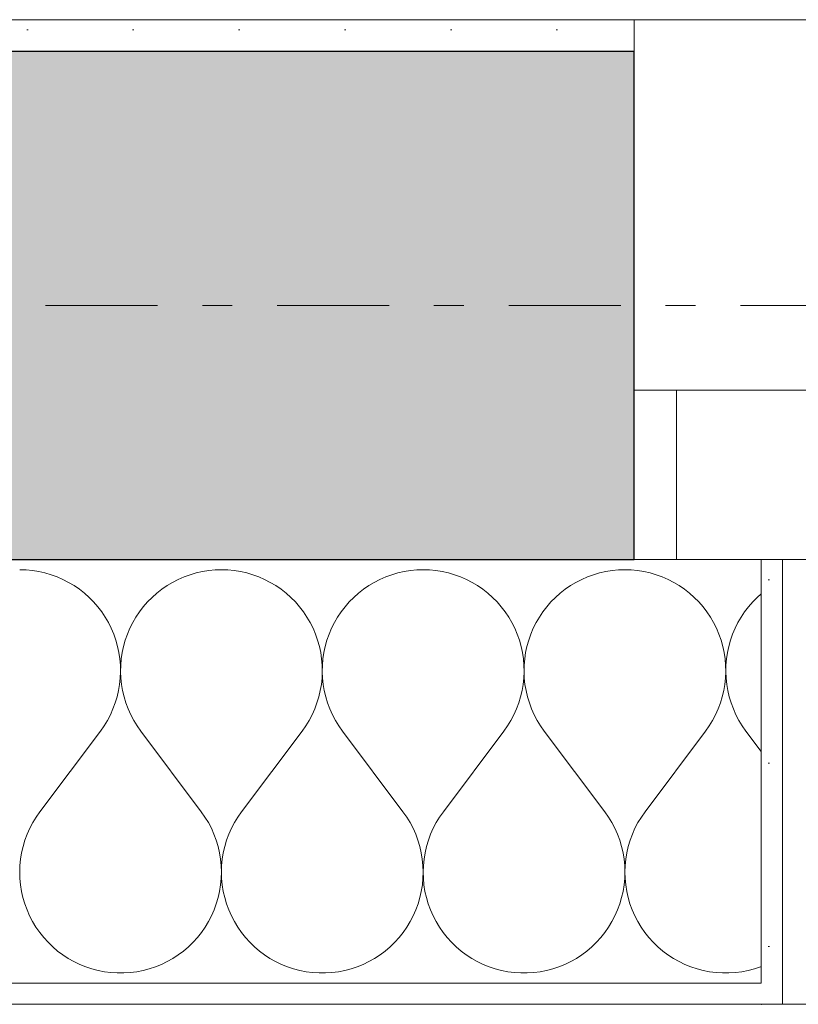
# Model space of a CAD drawing. Extents: x 100 to 2982, y 37 to 2050.
# Tile 58 of 130: x 1341 to 1378, y 575 to 621. Entities that reach past the tile are written whole.
import ezdxf
from ezdxf.xclip import XClip

# ---------------------------------------------------------------- set-up
doc = ezdxf.new("R2010")
doc.units = 0
doc.header["$MEASUREMENT"] = 0
doc.header["$XCLIPFRAME"] = 0
doc.linetypes.add('Przerywana', pattern=[24, 12, -12])
doc.linetypes.add('Przerywana podwójnie', pattern=[54.680554, 26.458333, -10.583333, 7.055556, -10.583333])
for name, color, linetype in [('410-K Osie', 7, 'Continuous'), ('420-K Ściany', 7, 'Continuous'), ('820-G Rysunki Obrazki', 7, 'Continuous'), ('Okna ARCHICADa', 7, 'Continuous')]:
    doc.layers.add(name, color=color, linetype=linetype)
pattern_1 = [(0, (-18316.349, -206.5255), (0, 8.660254), [0, -5]), (0, (-18313.849, -202.195), (0, 8.660254), [0, -5])]

# ---------------------------------------------------------------- blocks, each defined once
blk = doc.blocks.new('*X7')
at = {"layer": '420-K Ściany', "color": 174, "linetype": 'Continuous', "lineweight": 5, "ltscale": 0.2}
for p, q in [((1341.095, 595.023), (1340.794, 595.033)), ((1341.395, 594.995), (1341.095, 595.023)), ((1341.692, 594.947), (1341.395, 594.995)), ((1341.986, 594.881), (1341.692, 594.947)), ((1342.275, 594.796), (1341.986, 594.881)), ((1342.558, 594.694), (1342.275, 594.796)), ((1348.836, 594.796), (1348.553, 594.694)), ((1349.126, 594.881), (1348.836, 594.796)), ((1349.419, 594.947), (1349.126, 594.881)), ((1349.717, 594.995), (1349.419, 594.947)), ((1350.017, 595.023), (1349.717, 594.995)), ((1350.318, 595.033), (1350.017, 595.023)), ((1350.619, 595.023), (1350.318, 595.033)), ((1350.919, 594.995), (1350.619, 595.023)), ((1351.216, 594.947), (1350.919, 594.995)), ((1351.51, 594.881), (1351.216, 594.947)), ((1351.799, 594.796), (1351.51, 594.881)), ((1352.082, 594.694), (1351.799, 594.796)), ((1358.36, 594.796), (1358.077, 594.694)), ((1358.649, 594.881), (1358.36, 594.796)), ((1358.943, 594.947), (1358.649, 594.881)), ((1359.241, 594.995), (1358.943, 594.947)), ((1359.541, 595.023), (1359.241, 594.995)), ((1359.842, 595.033), (1359.541, 595.023)), ((1360.143, 595.023), (1359.842, 595.033)), ((1360.443, 594.995), (1360.143, 595.023)), ((1360.74, 594.947), (1360.443, 594.995)), ((1361.034, 594.881), (1360.74, 594.947)), ((1361.323, 594.796), (1361.034, 594.881)), ((1361.606, 594.694), (1361.323, 594.796)), ((1367.884, 594.796), (1367.601, 594.694)), ((1368.173, 594.881), (1367.884, 594.796)), ((1368.467, 594.947), (1368.173, 594.881)), ((1368.765, 594.995), (1368.467, 594.947)), ((1369.064, 595.023), (1368.765, 594.995)), ((1369.365, 595.033), (1369.064, 595.023)), ((1369.666, 595.023), (1369.365, 595.033)), ((1369.966, 594.995), (1369.666, 595.023)), ((1370.264, 594.947), (1369.966, 594.995)), ((1370.558, 594.881), (1370.264, 594.947)), ((1370.847, 594.796), (1370.558, 594.881)), ((1371.13, 594.694), (1370.847, 594.796)), ((1342.835, 594.573), (1342.558, 594.694)), ((1343.103, 594.436), (1342.835, 594.573)), ((1343.361, 594.281), (1343.103, 594.436)), ((1343.61, 594.111), (1343.361, 594.281)), ((1347.751, 594.281), (1347.502, 594.111)), ((1348.009, 594.436), (1347.751, 594.281)), ((1348.277, 594.573), (1348.009, 594.436)), ((1348.553, 594.694), (1348.277, 594.573)), ((1352.358, 594.573), (1352.082, 594.694)), ((1352.626, 594.436), (1352.358, 594.573)), ((1352.885, 594.281), (1352.626, 594.436)), ((1353.133, 594.111), (1352.885, 594.281)), ((1357.274, 594.281), (1357.026, 594.111)), ((1357.533, 594.436), (1357.274, 594.281)), ((1357.801, 594.573), (1357.533, 594.436)), ((1358.077, 594.694), (1357.801, 594.573)), ((1361.882, 594.573), (1361.606, 594.694)), ((1362.15, 594.436), (1361.882, 594.573)), ((1362.409, 594.281), (1362.15, 594.436)), ((1362.657, 594.111), (1362.409, 594.281)), ((1366.798, 594.281), (1366.55, 594.111)), ((1367.057, 594.436), (1366.798, 594.281)), ((1367.325, 594.573), (1367.057, 594.436)), ((1367.601, 594.694), (1367.325, 594.573)), ((1371.406, 594.573), (1371.13, 594.694)), ((1371.674, 594.436), (1371.406, 594.573)), ((1371.933, 594.281), (1371.674, 594.436)), ((1372.181, 594.111), (1371.933, 594.281)), ((1343.847, 593.925), (1343.61, 594.111)), ((1344.072, 593.725), (1343.847, 593.925)), ((1347.265, 593.925), (1347.04, 593.725)), ((1347.502, 594.111), (1347.265, 593.925)), ((1353.371, 593.925), (1353.133, 594.111)), ((1353.596, 593.725), (1353.371, 593.925)), ((1356.789, 593.925), (1356.564, 593.725)), ((1357.026, 594.111), (1356.789, 593.925)), ((1362.894, 593.925), (1362.657, 594.111)), ((1363.119, 593.725), (1362.894, 593.925)), ((1366.313, 593.925), (1366.088, 593.725)), ((1366.55, 594.111), (1366.313, 593.925)), ((1372.418, 593.925), (1372.181, 594.111)), ((1372.643, 593.725), (1372.418, 593.925)), ((1375.802, 593.895), (1375.611, 593.725)), ((1344.284, 593.511), (1344.072, 593.725)), ((1344.481, 593.284), (1344.284, 593.511)), ((1346.828, 593.511), (1346.63, 593.284)), ((1347.04, 593.725), (1346.828, 593.511)), ((1353.807, 593.511), (1353.596, 593.725)), ((1354.005, 593.284), (1353.807, 593.511)), ((1356.352, 593.511), (1356.154, 593.284)), ((1356.564, 593.725), (1356.352, 593.511)), ((1363.331, 593.511), (1363.119, 593.725)), ((1363.529, 593.284), (1363.331, 593.511)), ((1365.876, 593.511), (1365.678, 593.284)), ((1366.088, 593.725), (1365.876, 593.511)), ((1372.855, 593.511), (1372.643, 593.725)), ((1373.053, 593.284), (1372.855, 593.511)), ((1375.4, 593.511), (1375.202, 593.284)), ((1375.611, 593.725), (1375.4, 593.511)), ((1344.665, 593.045), (1344.481, 593.284)), ((1344.832, 592.794), (1344.665, 593.045)), ((1346.447, 593.045), (1346.28, 592.794)), ((1346.63, 593.284), (1346.447, 593.045)), ((1354.188, 593.045), (1354.005, 593.284)), ((1354.356, 592.794), (1354.188, 593.045)), ((1355.971, 593.045), (1355.803, 592.794)), ((1356.154, 593.284), (1355.971, 593.045)), ((1363.712, 593.045), (1363.529, 593.284)), ((1363.88, 592.794), (1363.712, 593.045)), ((1365.495, 593.045), (1365.327, 592.794)), ((1365.678, 593.284), (1365.495, 593.045)), ((1373.236, 593.045), (1373.053, 593.284)), ((1373.404, 592.794), (1373.236, 593.045)), ((1375.019, 593.045), (1374.851, 592.794)), ((1375.202, 593.284), (1375.019, 593.045)), ((1344.984, 592.534), (1344.832, 592.794)), ((1345.118, 592.265), (1344.984, 592.534)), ((1346.128, 592.534), (1345.993, 592.265)), ((1346.28, 592.794), (1346.128, 592.534)), ((1354.508, 592.534), (1354.356, 592.794)), ((1354.642, 592.265), (1354.508, 592.534)), ((1355.652, 592.534), (1355.517, 592.265)), ((1355.803, 592.794), (1355.652, 592.534)), ((1364.031, 592.534), (1363.88, 592.794)), ((1364.166, 592.265), (1364.031, 592.534)), ((1365.176, 592.534), (1365.041, 592.265)), ((1365.327, 592.794), (1365.176, 592.534)), ((1373.555, 592.534), (1373.404, 592.794)), ((1373.69, 592.265), (1373.555, 592.534)), ((1374.7, 592.534), (1374.565, 592.265)), ((1374.851, 592.794), (1374.7, 592.534)), ((1345.236, 591.987), (1345.118, 592.265)), ((1345.335, 591.703), (1345.236, 591.987)), ((1345.876, 591.987), (1345.776, 591.703)), ((1345.993, 592.265), (1345.876, 591.987)), ((1354.76, 591.987), (1354.642, 592.265)), ((1354.859, 591.703), (1354.76, 591.987)), ((1355.4, 591.987), (1355.3, 591.703)), ((1355.517, 592.265), (1355.4, 591.987)), ((1364.283, 591.987), (1364.166, 592.265)), ((1364.383, 591.703), (1364.283, 591.987)), ((1364.924, 591.987), (1364.824, 591.703)), ((1365.041, 592.265), (1364.924, 591.987)), ((1373.807, 591.987), (1373.69, 592.265)), ((1373.907, 591.703), (1373.807, 591.987)), ((1374.447, 591.987), (1374.348, 591.703)), ((1374.565, 592.265), (1374.447, 591.987)), ((1345.417, 591.413), (1345.335, 591.703)), ((1345.776, 591.703), (1345.695, 591.413)), ((1354.941, 591.413), (1354.859, 591.703)), ((1355.3, 591.703), (1355.219, 591.413)), ((1364.465, 591.413), (1364.383, 591.703)), ((1364.824, 591.703), (1364.743, 591.413)), ((1373.988, 591.413), (1373.907, 591.703)), ((1374.348, 591.703), (1374.266, 591.413)), ((1345.48, 591.118), (1345.417, 591.413)), ((1345.524, 590.82), (1345.48, 591.118)), ((1345.632, 591.118), (1345.588, 590.82)), ((1345.695, 591.413), (1345.632, 591.118)), ((1355.004, 591.118), (1354.941, 591.413)), ((1355.048, 590.82), (1355.004, 591.118)), ((1355.156, 591.118), (1355.112, 590.82)), ((1355.219, 591.413), (1355.156, 591.118)), ((1364.527, 591.118), (1364.465, 591.413)), ((1364.572, 590.82), (1364.527, 591.118)), ((1364.68, 591.118), (1364.635, 590.82)), ((1364.743, 591.413), (1364.68, 591.118)), ((1374.051, 591.118), (1373.988, 591.413)), ((1374.096, 590.82), (1374.051, 591.118)), ((1374.203, 591.118), (1374.159, 590.82)), ((1374.266, 591.413), (1374.203, 591.118)), ((1345.549, 590.52), (1345.524, 590.82)), ((1345.588, 590.82), (1345.562, 590.52)), ((1355.073, 590.52), (1355.048, 590.82)), ((1355.112, 590.82), (1355.086, 590.52)), ((1364.597, 590.52), (1364.572, 590.82)), ((1364.635, 590.82), (1364.61, 590.52)), ((1374.121, 590.52), (1374.096, 590.82)), ((1374.159, 590.82), (1374.134, 590.52)), ((1345.543, 589.918), (1345.556, 590.219)), ((1345.556, 590.219), (1345.549, 590.52)), ((1345.562, 590.52), (1345.556, 590.219)), ((1345.556, 590.219), (1345.569, 589.918)), ((1355.067, 589.918), (1355.079, 590.219)), ((1355.079, 590.219), (1355.073, 590.52)), ((1355.086, 590.52), (1355.08, 590.219)), ((1355.08, 590.219), (1355.093, 589.918)), ((1364.59, 589.918), (1364.603, 590.219)), ((1364.603, 590.219), (1364.597, 590.52)), ((1364.61, 590.52), (1364.604, 590.219)), ((1364.604, 590.219), (1364.617, 589.918)), ((1374.114, 589.918), (1374.127, 590.219)), ((1374.127, 590.219), (1374.121, 590.52)), ((1374.134, 590.52), (1374.128, 590.219)), ((1374.128, 590.219), (1374.14, 589.918)), ((1345.511, 589.619), (1345.543, 589.918)), ((1345.569, 589.918), (1345.601, 589.619)), ((1355.035, 589.619), (1355.067, 589.918)), ((1355.093, 589.918), (1355.125, 589.619)), ((1364.559, 589.619), (1364.59, 589.918)), ((1364.617, 589.918), (1364.648, 589.619)), ((1374.082, 589.619), (1374.114, 589.918)), ((1374.14, 589.918), (1374.172, 589.619)), ((1345.391, 589.029), (1345.46, 589.322)), ((1345.46, 589.322), (1345.511, 589.619)), ((1345.601, 589.619), (1345.651, 589.322)), ((1345.651, 589.322), (1345.721, 589.029)), ((1354.915, 589.029), (1354.984, 589.322)), ((1354.984, 589.322), (1355.035, 589.619)), ((1355.125, 589.619), (1355.175, 589.322)), ((1355.175, 589.322), (1355.245, 589.029)), ((1364.439, 589.029), (1364.508, 589.322)), ((1364.508, 589.322), (1364.559, 589.619)), ((1364.648, 589.619), (1364.699, 589.322)), ((1364.699, 589.322), (1364.768, 589.029)), ((1373.962, 589.029), (1374.032, 589.322)), ((1374.032, 589.322), (1374.082, 589.619)), ((1374.172, 589.619), (1374.223, 589.322)), ((1374.223, 589.322), (1374.292, 589.029)), ((1345.198, 588.458), (1345.303, 588.74)), ((1345.303, 588.74), (1345.391, 589.029)), ((1345.721, 589.029), (1345.808, 588.74)), ((1345.808, 588.74), (1345.914, 588.458)), ((1354.721, 588.458), (1354.827, 588.74)), ((1354.827, 588.74), (1354.915, 589.029)), ((1355.245, 589.029), (1355.332, 588.74)), ((1355.332, 588.74), (1355.438, 588.458)), ((1364.245, 588.458), (1364.351, 588.74)), ((1364.351, 588.74), (1364.439, 589.029)), ((1364.768, 589.029), (1364.856, 588.74)), ((1364.856, 588.74), (1364.962, 588.458)), ((1373.769, 588.458), (1373.875, 588.74)), ((1373.875, 588.74), (1373.962, 589.029)), ((1374.292, 589.029), (1374.38, 588.74)), ((1374.38, 588.74), (1374.486, 588.458)), ((1345.074, 588.184), (1345.198, 588.458)), ((1345.914, 588.458), (1346.038, 588.184)), ((1354.598, 588.184), (1354.721, 588.458)), ((1355.438, 588.458), (1355.561, 588.184)), ((1364.122, 588.184), (1364.245, 588.458)), ((1364.962, 588.458), (1365.085, 588.184)), ((1373.646, 588.184), (1373.769, 588.458)), ((1374.486, 588.458), (1374.609, 588.184)), ((1344.777, 587.66), (1344.934, 587.917)), ((1344.934, 587.917), (1345.074, 588.184)), ((1346.038, 588.184), (1346.178, 587.917)), ((1346.178, 587.917), (1346.335, 587.66)), ((1354.3, 587.66), (1354.457, 587.917)), ((1354.457, 587.917), (1354.598, 588.184)), ((1355.561, 588.184), (1355.702, 587.917)), ((1355.702, 587.917), (1355.859, 587.66)), ((1363.824, 587.66), (1363.981, 587.917)), ((1363.981, 587.917), (1364.122, 588.184)), ((1365.085, 588.184), (1365.226, 587.917)), ((1365.226, 587.917), (1365.383, 587.66)), ((1373.348, 587.66), (1373.505, 587.917)), ((1373.505, 587.917), (1373.646, 588.184)), ((1374.609, 588.184), (1374.75, 587.917)), ((1374.75, 587.917), (1374.907, 587.66)), ((1341.746, 583.604), (1344.604, 587.414)), ((1344.604, 587.414), (1344.777, 587.66)), ((1346.335, 587.66), (1346.508, 587.414)), ((1349.365, 583.604), (1346.508, 587.414)), ((1351.27, 583.604), (1354.127, 587.414)), ((1354.127, 587.414), (1354.3, 587.66)), ((1355.859, 587.66), (1356.032, 587.414)), ((1358.889, 583.604), (1356.032, 587.414)), ((1360.794, 583.604), (1363.651, 587.414)), ((1363.651, 587.414), (1363.824, 587.66)), ((1365.383, 587.66), (1365.556, 587.414)), ((1368.413, 583.604), (1365.556, 587.414)), ((1370.318, 583.604), (1373.175, 587.414)), ((1373.175, 587.414), (1373.348, 587.66)), ((1374.907, 587.66), (1375.08, 587.414)), ((1375.802, 586.451), (1375.08, 587.414)), ((1341.746, 583.604), (1341.571, 583.354)), ((1349.541, 583.354), (1349.365, 583.604)), ((1351.27, 583.604), (1351.095, 583.354)), ((1359.065, 583.354), (1358.889, 583.604)), ((1360.794, 583.604), (1360.619, 583.354)), ((1368.588, 583.354), (1368.413, 583.604)), ((1370.318, 583.604), (1370.142, 583.354)), ((1341.571, 583.354), (1341.412, 583.093)), ((1349.7, 583.093), (1349.541, 583.354)), ((1351.095, 583.354), (1350.936, 583.093)), ((1359.224, 583.093), (1359.065, 583.354)), ((1360.619, 583.354), (1360.46, 583.093)), ((1368.747, 583.093), (1368.588, 583.354)), ((1370.142, 583.354), (1369.983, 583.093)), ((1341.27, 582.822), (1341.146, 582.543)), ((1341.412, 583.093), (1341.27, 582.822)), ((1349.842, 582.822), (1349.7, 583.093)), ((1349.966, 582.543), (1349.842, 582.822)), ((1350.794, 582.822), (1350.67, 582.543)), ((1350.936, 583.093), (1350.794, 582.822)), ((1359.366, 582.822), (1359.224, 583.093)), ((1359.49, 582.543), (1359.366, 582.822)), ((1360.318, 582.822), (1360.193, 582.543)), ((1360.46, 583.093), (1360.318, 582.822)), ((1368.889, 582.822), (1368.747, 583.093)), ((1369.014, 582.543), (1368.889, 582.822)), ((1369.841, 582.822), (1369.717, 582.543)), ((1369.983, 583.093), (1369.841, 582.822)), ((1341.04, 582.257), (1340.952, 581.964)), ((1341.146, 582.543), (1341.04, 582.257)), ((1350.072, 582.257), (1349.966, 582.543)), ((1350.16, 581.964), (1350.072, 582.257)), ((1350.563, 582.257), (1350.476, 581.964)), ((1350.67, 582.543), (1350.563, 582.257)), ((1359.596, 582.257), (1359.49, 582.543)), ((1359.684, 581.964), (1359.596, 582.257)), ((1360.087, 582.257), (1360, 581.964)), ((1360.193, 582.543), (1360.087, 582.257)), ((1369.12, 582.257), (1369.014, 582.543)), ((1369.207, 581.964), (1369.12, 582.257)), ((1369.611, 582.257), (1369.524, 581.964)), ((1369.717, 582.543), (1369.611, 582.257)), ((1340.952, 581.964), (1340.884, 581.666)), ((1350.228, 581.666), (1350.16, 581.964)), ((1350.476, 581.964), (1350.407, 581.666)), ((1359.752, 581.666), (1359.684, 581.964)), ((1360, 581.964), (1359.931, 581.666)), ((1369.276, 581.666), (1369.207, 581.964)), ((1369.524, 581.964), (1369.455, 581.666)), ((1340.834, 581.364), (1340.804, 581.06)), ((1340.884, 581.666), (1340.834, 581.364)), ((1350.278, 581.364), (1350.228, 581.666)), ((1350.307, 581.06), (1350.278, 581.364)), ((1350.358, 581.364), (1350.328, 581.06)), ((1350.407, 581.666), (1350.358, 581.364)), ((1359.801, 581.364), (1359.752, 581.666)), ((1359.831, 581.06), (1359.801, 581.364)), ((1359.882, 581.364), (1359.852, 581.06)), ((1359.931, 581.666), (1359.882, 581.364)), ((1369.325, 581.364), (1369.276, 581.666)), ((1369.355, 581.06), (1369.325, 581.364)), ((1369.406, 581.364), (1369.376, 581.06)), ((1369.455, 581.666), (1369.406, 581.364)), ((1340.804, 581.06), (1340.794, 580.755)), ((1350.318, 580.755), (1350.307, 581.06)), ((1350.328, 581.06), (1350.318, 580.755)), ((1359.842, 580.755), (1359.831, 581.06)), ((1359.852, 581.06), (1359.842, 580.755)), ((1369.365, 580.755), (1369.355, 581.06)), ((1369.376, 581.06), (1369.365, 580.755)), ((1340.794, 580.755), (1340.803, 580.449)), ((1340.803, 580.449), (1340.832, 580.145)), ((1350.28, 580.145), (1350.309, 580.449)), ((1350.309, 580.449), (1350.318, 580.755)), ((1350.318, 580.755), (1350.327, 580.449)), ((1350.327, 580.449), (1350.356, 580.145)), ((1359.803, 580.145), (1359.832, 580.449)), ((1359.832, 580.449), (1359.842, 580.755)), ((1359.842, 580.755), (1359.851, 580.449)), ((1359.851, 580.449), (1359.88, 580.145)), ((1369.327, 580.145), (1369.356, 580.449)), ((1369.356, 580.449), (1369.365, 580.755)), ((1369.365, 580.755), (1369.375, 580.449)), ((1369.375, 580.449), (1369.404, 580.145)), ((1340.832, 580.145), (1340.88, 579.844)), ((1350.231, 579.844), (1350.28, 580.145)), ((1350.356, 580.145), (1350.404, 579.844)), ((1359.755, 579.844), (1359.803, 580.145)), ((1359.88, 580.145), (1359.928, 579.844)), ((1369.279, 579.844), (1369.327, 580.145)), ((1369.404, 580.145), (1369.452, 579.844)), ((1340.88, 579.844), (1340.948, 579.546)), ((1340.948, 579.546), (1341.035, 579.252)), ((1350.077, 579.252), (1350.164, 579.546)), ((1350.164, 579.546), (1350.231, 579.844)), ((1350.404, 579.844), (1350.472, 579.546)), ((1350.472, 579.546), (1350.558, 579.252)), ((1359.601, 579.252), (1359.688, 579.546)), ((1359.688, 579.546), (1359.755, 579.844)), ((1359.928, 579.844), (1359.996, 579.546)), ((1359.996, 579.546), (1360.082, 579.252)), ((1369.125, 579.252), (1369.211, 579.546)), ((1369.211, 579.546), (1369.279, 579.844)), ((1369.452, 579.844), (1369.519, 579.546)), ((1369.519, 579.546), (1369.606, 579.252)), ((1341.035, 579.252), (1341.14, 578.966)), ((1341.14, 578.966), (1341.263, 578.686)), ((1349.849, 578.686), (1349.972, 578.966)), ((1349.972, 578.966), (1350.077, 579.252)), ((1350.558, 579.252), (1350.664, 578.966)), ((1350.664, 578.966), (1350.787, 578.686)), ((1359.373, 578.686), (1359.496, 578.966)), ((1359.496, 578.966), (1359.601, 579.252)), ((1360.082, 579.252), (1360.187, 578.966)), ((1360.187, 578.966), (1360.311, 578.686)), ((1368.896, 578.686), (1369.02, 578.966)), ((1369.02, 578.966), (1369.125, 579.252)), ((1369.606, 579.252), (1369.711, 578.966)), ((1369.711, 578.966), (1369.835, 578.686)), ((1341.263, 578.686), (1341.404, 578.415)), ((1349.708, 578.415), (1349.849, 578.686)), ((1350.787, 578.686), (1350.928, 578.415)), ((1359.231, 578.415), (1359.373, 578.686)), ((1360.311, 578.686), (1360.452, 578.415)), ((1368.755, 578.415), (1368.896, 578.686)), ((1369.835, 578.686), (1369.976, 578.415)), ((1341.404, 578.415), (1341.562, 578.153)), ((1341.562, 578.153), (1341.737, 577.903)), ((1349.375, 577.903), (1349.55, 578.153)), ((1349.55, 578.153), (1349.708, 578.415)), ((1350.928, 578.415), (1351.086, 578.153)), ((1351.086, 578.153), (1351.261, 577.903)), ((1358.899, 577.903), (1359.073, 578.153)), ((1359.073, 578.153), (1359.231, 578.415)), ((1360.452, 578.415), (1360.61, 578.153)), ((1360.61, 578.153), (1360.784, 577.903)), ((1368.423, 577.903), (1368.597, 578.153)), ((1368.597, 578.153), (1368.755, 578.415)), ((1369.976, 578.415), (1370.134, 578.153)), ((1370.134, 578.153), (1370.308, 577.903)), ((1341.737, 577.903), (1341.927, 577.664)), ((1341.927, 577.664), (1342.132, 577.437)), ((1348.979, 577.437), (1349.185, 577.664)), ((1349.185, 577.664), (1349.375, 577.903)), ((1351.261, 577.903), (1351.451, 577.664)), ((1351.451, 577.664), (1351.656, 577.437)), ((1358.503, 577.437), (1358.708, 577.664)), ((1358.708, 577.664), (1358.899, 577.903)), ((1360.784, 577.903), (1360.975, 577.664)), ((1360.975, 577.664), (1361.18, 577.437)), ((1368.027, 577.437), (1368.232, 577.664)), ((1368.232, 577.664), (1368.423, 577.903)), ((1370.308, 577.903), (1370.499, 577.664)), ((1370.499, 577.664), (1370.704, 577.437)), ((1342.132, 577.437), (1342.352, 577.224)), ((1342.352, 577.224), (1342.584, 577.026)), ((1348.528, 577.026), (1348.76, 577.224)), ((1348.76, 577.224), (1348.979, 577.437)), ((1351.656, 577.437), (1351.876, 577.224)), ((1351.876, 577.224), (1352.108, 577.026)), ((1358.051, 577.026), (1358.284, 577.224)), ((1358.284, 577.224), (1358.503, 577.437)), ((1361.18, 577.437), (1361.399, 577.224)), ((1361.399, 577.224), (1361.632, 577.026)), ((1367.575, 577.026), (1367.808, 577.224)), ((1367.808, 577.224), (1368.027, 577.437)), ((1370.704, 577.437), (1370.923, 577.224)), ((1370.923, 577.224), (1371.156, 577.026)), ((1342.584, 577.026), (1342.829, 576.843)), ((1342.829, 576.843), (1343.085, 576.676)), ((1343.085, 576.676), (1343.351, 576.526)), ((1347.761, 576.526), (1348.027, 576.676)), ((1348.027, 576.676), (1348.283, 576.843)), ((1348.283, 576.843), (1348.528, 577.026)), ((1352.108, 577.026), (1352.353, 576.843)), ((1352.353, 576.843), (1352.609, 576.676)), ((1352.609, 576.676), (1352.875, 576.526)), ((1357.284, 576.526), (1357.551, 576.676)), ((1357.551, 576.676), (1357.807, 576.843)), ((1357.807, 576.843), (1358.051, 577.026)), ((1361.632, 577.026), (1361.877, 576.843)), ((1361.877, 576.843), (1362.133, 576.676)), ((1362.133, 576.676), (1362.399, 576.526)), ((1366.808, 576.526), (1367.074, 576.676)), ((1367.074, 576.676), (1367.33, 576.843)), ((1367.33, 576.843), (1367.575, 577.026)), ((1371.156, 577.026), (1371.4, 576.843)), ((1371.4, 576.843), (1371.656, 576.676)), ((1371.656, 576.676), (1371.923, 576.526)), ((1343.351, 576.526), (1343.626, 576.393)), ((1343.626, 576.393), (1343.91, 576.279)), ((1343.91, 576.279), (1344.2, 576.182)), ((1344.2, 576.182), (1344.495, 576.105)), ((1346.617, 576.105), (1346.912, 576.182)), ((1346.912, 576.182), (1347.202, 576.279)), ((1347.202, 576.279), (1347.485, 576.393)), ((1347.485, 576.393), (1347.761, 576.526)), ((1352.875, 576.526), (1353.15, 576.393)), ((1353.15, 576.393), (1353.433, 576.279)), ((1353.433, 576.279), (1353.723, 576.182)), ((1353.723, 576.182), (1354.019, 576.105)), ((1356.14, 576.105), (1356.436, 576.182)), ((1356.436, 576.182), (1356.726, 576.279)), ((1356.726, 576.279), (1357.009, 576.393)), ((1357.009, 576.393), (1357.284, 576.526)), ((1362.399, 576.526), (1362.674, 576.393)), ((1362.674, 576.393), (1362.957, 576.279)), ((1362.957, 576.279), (1363.247, 576.182)), ((1363.247, 576.182), (1363.543, 576.105)), ((1365.664, 576.105), (1365.96, 576.182)), ((1365.96, 576.182), (1366.25, 576.279)), ((1366.25, 576.279), (1366.533, 576.393)), ((1366.533, 576.393), (1366.808, 576.526)), ((1371.923, 576.526), (1372.198, 576.393)), ((1372.198, 576.393), (1372.481, 576.279)), ((1372.481, 576.279), (1372.771, 576.182)), ((1372.771, 576.182), (1373.067, 576.105)), ((1375.188, 576.105), (1375.484, 576.182)), ((1375.484, 576.182), (1375.774, 576.279)), ((1375.774, 576.279), (1375.802, 576.29)), ((1344.495, 576.105), (1344.795, 576.046)), ((1344.795, 576.046), (1345.098, 576.007)), ((1345.098, 576.007), (1345.403, 575.988)), ((1345.403, 575.988), (1345.709, 575.988)), ((1345.709, 575.988), (1346.014, 576.007)), ((1346.014, 576.007), (1346.317, 576.046)), ((1346.317, 576.046), (1346.617, 576.105)), ((1354.019, 576.105), (1354.319, 576.046)), ((1354.319, 576.046), (1354.622, 576.007)), ((1354.622, 576.007), (1354.927, 575.988)), ((1354.927, 575.988), (1355.233, 575.988)), ((1355.233, 575.988), (1355.537, 576.007)), ((1355.537, 576.007), (1355.841, 576.046)), ((1355.841, 576.046), (1356.14, 576.105)), ((1363.543, 576.105), (1363.843, 576.046)), ((1363.843, 576.046), (1364.146, 576.007)), ((1364.146, 576.007), (1364.451, 575.988)), ((1364.451, 575.988), (1364.756, 575.988)), ((1364.756, 575.988), (1365.061, 576.007)), ((1365.061, 576.007), (1365.364, 576.046)), ((1365.364, 576.046), (1365.664, 576.105)), ((1373.067, 576.105), (1373.367, 576.046)), ((1373.367, 576.046), (1373.67, 576.007)), ((1373.67, 576.007), (1373.975, 575.988)), ((1373.975, 575.988), (1374.28, 575.988)), ((1374.28, 575.988), (1374.585, 576.007)), ((1374.585, 576.007), (1374.888, 576.046)), ((1374.888, 576.046), (1375.188, 576.105))]:
    blk.add_line(p, q, dxfattribs=at)
blk = doc.blocks.new('Rysunek_1_1', base_point=(-18316.349, -206.526))
at = {"layer": '420-K Ściany', "linetype": 'Continuous', "lineweight": 5}
h = blk.add_hatch(dxfattribs=at)
h.set_pattern_fill('Tynk_0001', color=180, style=0, pattern_type=2)
h.set_pattern_definition(pattern_1)
h.paths.add_polyline_path([(1369.802, 621.009), (1270.552, 621.009), (1270.552, 619.509), (1369.802, 619.509)])
at = {"layer": '420-K Ściany', "linetype": 'Continuous', "lineweight": 13}
blk.add_hatch(color=62, dxfattribs=at).paths.add_polyline_path([(1270.552, 603.509), (1270.552, 595.509), (1369.802, 595.509), (1369.802, 603.509), (1369.802, 619.509), (1270.552, 619.509)])
at = {"layer": '420-K Ściany', "linetype": 'Continuous', "lineweight": 5}
h = blk.add_hatch(dxfattribs=at)
h.set_pattern_fill('Tynk_0001', color=176, style=0, pattern_type=2)
h.set_pattern_definition(pattern_1)
h.paths.add_polyline_path([(1375.802, 574.509), (1376.802, 574.509), (1376.802, 595.509), (1375.802, 595.509), (1375.802, 575.509)])
h = blk.add_hatch(dxfattribs=at)
h.set_pattern_fill('Tynk_0001', color=176, style=0, pattern_type=2)
h.set_pattern_definition(pattern_1)
h.paths.add_polyline_path([(1375.802, 575.509), (1264.552, 575.509), (1264.552, 574.509), (1375.802, 574.509)])
at = {"layer": '410-K Osie', "color": 4, "linetype": 'Przerywana podwójnie', "lineweight": 13, "ltscale": 0.2}
blk.add_line((587.417, 607.509), (2253.561, 607.509), dxfattribs=at)
blk.add_line((587.417, 607.509), (2253.561, 607.509), dxfattribs=at)
at = {"layer": '420-K Ściany', "color": 47, "linetype": 'Continuous', "lineweight": 15, "ltscale": 0.2}
for p, q in [((1369.802, 619.509), (1369.802, 621.009)), ((1375.802, 595.509), (1369.802, 595.509)), ((1375.802, 595.509), (1376.802, 595.509)), ((1376.802, 595.509), (1376.802, 574.509)), ((1375.802, 574.509), (1376.802, 574.509))]:
    blk.add_line(p, q, dxfattribs=at)
at = {"layer": '420-K Ściany', "color": 27, "linetype": 'Continuous', "lineweight": 25, "ltscale": 0.2}
for p, q in [((1369.802, 619.509), (1270.552, 619.509)), ((1369.802, 603.509), (1369.802, 619.509)), ((1369.802, 595.509), (1369.802, 603.509)), ((1270.552, 595.509), (1369.802, 595.509))]:
    blk.add_line(p, q, dxfattribs=at)
at = {"layer": '420-K Ściany', "color": 67, "linetype": 'Continuous', "lineweight": 13, "ltscale": 0.2}
for p, q in [((1375.802, 575.509), (1375.802, 595.509)), ((1264.552, 575.509), (1375.802, 575.509))]:
    blk.add_line(p, q, dxfattribs=at)
at = {"layer": '420-K Ściany', "color": 47, "linetype": 'Continuous', "lineweight": 15, "ltscale": 0.2, "flags": 128}
for points in [[(1369.802, 621.009), (1270.552, 621.009)], [(1264.552, 574.509), (1375.802, 574.509)]]:
    blk.add_lwpolyline(points, dxfattribs=at)
at = {"layer": 'Okna ARCHICADa', "color": 3, "linetype": 'Continuous', "lineweight": 13, "ltscale": 0.2}
for p, q in [((1369.802, 621.009), (1589.802, 621.009)), ((1375.802, 574.509), (1583.802, 574.509))]:
    blk.add_line(p, q, dxfattribs=at)
at = {"layer": 'Okna ARCHICADa', "color": 47, "linetype": 'Continuous', "lineweight": 15, "ltscale": 0.2}
for p, q in [((1369.802, 619.509), (1369.802, 621.009)), ((1375.802, 595.509), (1369.802, 595.509)), ((1375.802, 595.509), (1369.802, 595.509)), ((1376.802, 595.509), (1376.802, 574.509)), ((1375.802, 574.509), (1376.802, 574.509))]:
    blk.add_line(p, q, dxfattribs=at)
at = {"layer": 'Okna ARCHICADa', "color": 27, "linetype": 'Continuous', "lineweight": 25, "ltscale": 0.2}
for p, q in [((1369.802, 603.509), (1369.802, 619.509)), ((1369.802, 595.509), (1369.802, 603.509)), ((1369.802, 595.509), (1369.802, 603.509))]:
    blk.add_line(p, q, dxfattribs=at)
at = {"layer": 'Okna ARCHICADa', "color": 23, "linetype": 'Continuous', "lineweight": 15, "ltscale": 0.2}
for p, q in [((1369.802, 603.509), (1371.802, 603.509)), ((1371.802, 603.509), (1378.302, 603.509)), ((1371.802, 595.509), (1371.802, 603.509)), ((1371.802, 595.509), (1369.802, 595.509)), ((1379.802, 595.509), (1371.802, 595.509))]:
    blk.add_line(p, q, dxfattribs=at)
at = {"layer": 'Okna ARCHICADa', "color": 3, "linetype": 'Przerywana', "lineweight": 13, "ltscale": 0.2}
blk.add_line((1376.802, 574.509), (1582.802, 574.509), dxfattribs=at)
at = {"layer": 'Okna ARCHICADa', "color": 3, "linetype": 'Continuous', "lineweight": 13, "ltscale": 0.2}
blk.add_point((1375.802, 574.509), dxfattribs=at)
at = {"color": 65, "linetype": 'Continuous', "lineweight": 13, "ltscale": 0.2}
blk.add_blockref('*X7', (0, 0), dxfattribs=at)

msp = doc.modelspace()

# ---------------------------------------------------------------- block references
at = {"layer": '820-G Rysunki Obrazki', "color": 65, "linetype": 'Continuous', "lineweight": 13, "ltscale": 0.2}
ref = msp.add_blockref('Rysunek_1_1', (-18316.349, -206.526), dxfattribs=at)
XClip(ref).set_block_clipping_path([(244.527027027, 75.2081975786), (2570.9054054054, 2024.1891891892)])

doc.saveas('drawing.dxf')
